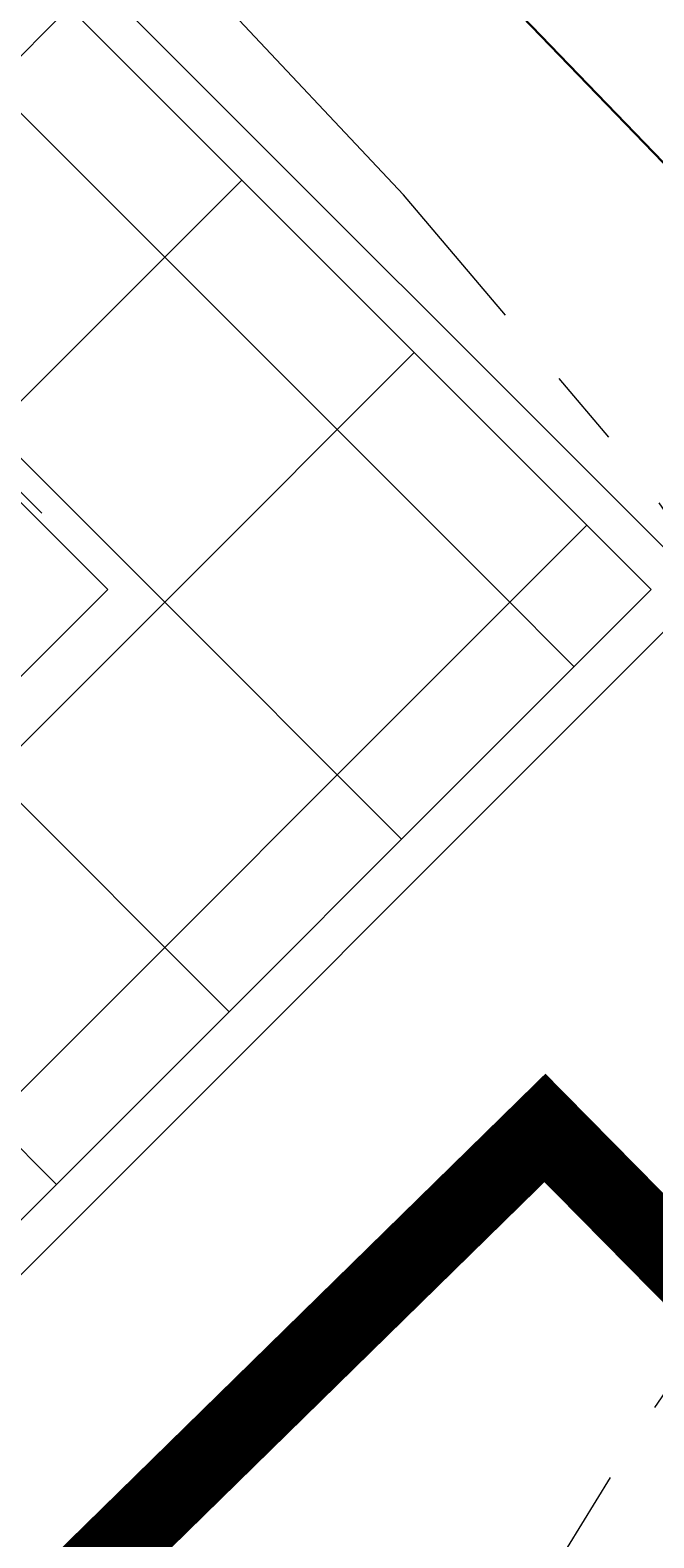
# Model space of a CAD drawing. Header units: millimetres. Extents: x -526943 to -525788, y -1144876 to -1129089.
# Tile 116 of 134: x -526839.205 to -526838.393, y -1129268.747 to -1129266.786. Entities that reach past the tile are written whole.
import ezdxf

# ---------------------------------------------------------------- set-up
doc = ezdxf.new("R2010")
doc.units = ezdxf.units.MM
doc.header["$LTSCALE"] = 12
doc.header["$PDMODE"] = 35
doc.header["$PDSIZE"] = -4
doc.linetypes.add('ACAD_ISO05W100', pattern=[33, 24, -3, 0, -3, 0, -3])
doc.linetypes.add('C_1', pattern=[0.6, 0.3, -0.3])
for name, color, linetype, lineweight in [('CKKANALIZACE_DESTOVA_PODZ', 4, 'KANALIZACE_DESTOVA_PODZ', 25), ('KN tlusta', 170, 'Continuous', 35), ('koty', 6, 'Continuous', 9), ('Objekt', 230, 'Continuous', 5), ('srafy', 6, 'Continuous', 5), ('text', 6, 'Continuous', 9), ('tlusta', 7, 'Continuous', 15)]:
    doc.layers.add(name, color=color, linetype=linetype, lineweight=lineweight)
doc.styles.add('laplan', font='txt', dxfattribs={"height": 0.002})
doc.linetypes.add('KANALIZACE_DESTOVA_PODZ', pattern='A,35,-15,[102,CADKON.SHX,S=5,R=0,X=0,Y=5],-5,[106,CADKON.SHX,S=5,R=0,X=10,Y=0],30,-15', length=100)
doc.dimstyles.new('laplan', dxfattribs={"dimscale": 0, "dimtxt": 0.002, "dimasz": 0.0015, "dimexe": 0.002, "dimexo": 0, "dimgap": 0.001, "dimtad": 1, "dimtoh": 1, "dimdec": 1, "dimrnd": 0.1, "dimzin": 1, "dimtxsty": 'laplan', "dimblk": 'OBLIQUE', "dimcen": 0.002, "dimclrd": 256, "dimclre": 256, "dimclrt": 256, "dimadec": 0, "dimazin": 0, "dimtfac": 1, "dimtdec": 1, "dimtmove": 1, "dimatfit": 2, "dimfxl": 0.0065, "dimfxlon": 1, "dimtfill": 1, "dimlwd": 13, "dimlwe": -1, "dimarcsym": 0})
pattern_1 = [(45, (14222.07462687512, 40500.85666748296), (-0.2245064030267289, 0.2245064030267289), []), (135, (14222.07462687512, 40500.85666748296), (-0.2245064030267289, -0.2245064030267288), [])]

# ---------------------------------------------------------------- blocks, each defined once
blk = doc.blocks.new('A$C12ac11e3')
at = {"layer": 'Objekt'}
blk.add_line((4000.903100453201, 6026.86827556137), (3082.932760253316, 6026.868275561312), dxfattribs=at)
blk.add_line((4000.903100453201, 6026.86827556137), (3082.932760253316, 6026.868275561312), dxfattribs=at)
blk = doc.blocks.new('_OBLIQUE')
at = {"color": 0, "linetype": 'ByBlock'}
blk.add_line((-0.5, -0.5), (0.5, 0.5), dxfattribs=at)
blk = doc.blocks.new('*D29')
at = {"layer": 'Defpoints', "color": 0, "lineweight": 5, "transparency": 16777216}
for p in [(-526838.2244633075, -1129262.165429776), (-526833.993432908, -1129266.41968075), (-526834.3832003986, -1129266.809448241)]:
    blk.add_point(p, dxfattribs=at)
at = {"layer": 'koty', "transparency": 16777216}
for p, q in [((-526838.2244633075, -1129262.165429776), (-526838.908683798, -1129262.849650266)), ((-526833.993432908, -1129266.41968075), (-526834.666043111, -1129267.092290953))]:
    blk.add_line(p, q, dxfattribs=at)
at = {"layer": 'koty', "lineweight": 13, "transparency": 16777216}
blk.add_line((-526838.6258410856, -1129262.566807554), (-526834.3832003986, -1129266.809448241), dxfattribs=at)
at = {"layer": 'koty', "lineweight": 13, "transparency": 16777216, "xscale": 0.3, "yscale": 0.3, "zscale": 0.3}
for p, rotation in [((-526838.6258410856, -1129262.566807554), 135), ((-526834.3832003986, -1129266.809448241), 315)]:
    blk.add_blockref('_OBLIQUE', p, dxfattribs=dict(at, rotation=rotation))
at = {"layer": 'koty', "lineweight": 5, "transparency": 16777216, "insert": (-526836.347644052, -1129264.228104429), "char_height": 0.4, "attachment_point": 5, "rotation": 315, "style": 'laplan', "bg_fill": 3, "box_fill_scale": 1.1, "bg_fill_color": 256, "bg_fill_true_color": 13158600, "bg_fill_transparency": 0}
blk.add_mtext('6,0', dxfattribs=at)
blk = doc.blocks.new('*D39')
at = {"layer": 'Defpoints', "color": 0, "lineweight": 5, "transparency": 16777216}
for p in [(-526848.1820884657, -1129254.401184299), (-526834.8794619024, -1129267.703810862), (-526835.833553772, -1129268.657902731)]:
    blk.add_point(p, dxfattribs=at)
at = {"layer": 'koty', "transparency": 16777216}
for p, q in [((-526848.2169415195, -1129254.436037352), (-526849.4190230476, -1129255.63811888)), ((-526834.9143149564, -1129267.738663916), (-526836.1163964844, -1129268.940745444))]:
    blk.add_line(p, q, dxfattribs=at)
at = {"layer": 'koty', "lineweight": 13, "transparency": 16777216}
blk.add_line((-526849.1361803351, -1129255.355276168), (-526835.833553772, -1129268.657902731), dxfattribs=at)
at = {"layer": 'koty', "lineweight": 13, "transparency": 16777216, "xscale": 0.3, "yscale": 0.3, "zscale": 0.3}
for p, rotation in [((-526849.1361803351, -1129255.355276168), 135), ((-526835.833553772, -1129268.657902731), 315)]:
    blk.add_blockref('_OBLIQUE', p, dxfattribs=dict(at, rotation=rotation))
at = {"layer": 'koty', "lineweight": 5, "transparency": 16777216, "insert": (-526842.1810131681, -1129261.702735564), "char_height": 0.4, "attachment_point": 5, "rotation": 315, "style": 'laplan', "bg_fill": 3, "box_fill_scale": 1.1, "bg_fill_color": 256, "bg_fill_true_color": 13158600, "bg_fill_transparency": 0}
blk.add_mtext('18,8', dxfattribs=at)
blk = doc.blocks.new('*D52')
at = {"layer": 'Defpoints', "color": 0, "lineweight": 5, "transparency": 16777216}
for p in [(-526845.8020727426, -1129252.021168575), (-526848.1820884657, -1129254.401184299), (-526834.8794619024, -1129267.703810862)]:
    blk.add_point(p, dxfattribs=at)
at = {"layer": 'koty', "transparency": 16777216}
for p, q in [((-526846.7213115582, -1129252.940407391), (-526845.5192300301, -1129251.738325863)), ((-526833.418684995, -1129266.243033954), (-526832.216603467, -1129265.040952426))]:
    blk.add_line(p, q, dxfattribs=at)
at = {"layer": 'koty', "lineweight": 13, "transparency": 16777216}
blk.add_line((-526832.4994461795, -1129265.323795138), (-526845.8020727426, -1129252.021168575), dxfattribs=at)
at = {"layer": 'koty', "lineweight": 13, "transparency": 16777216, "xscale": 0.3, "yscale": 0.3, "zscale": 0.3}
for p, rotation in [((-526845.8020727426, -1129252.021168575), 135), ((-526832.4994461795, -1129265.323795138), 315)]:
    blk.add_blockref('_OBLIQUE', p, dxfattribs=dict(at, rotation=rotation))
at = {"layer": 'koty', "lineweight": 5, "transparency": 16777216, "insert": (-526838.8469055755, -1129258.368627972), "char_height": 0.4, "attachment_point": 5, "rotation": 315, "style": 'laplan', "bg_fill": 3, "box_fill_scale": 1.1, "bg_fill_color": 256, "bg_fill_true_color": 13158600, "bg_fill_transparency": 0}
blk.add_mtext('18,8', dxfattribs=at)

msp = doc.modelspace()

# ---------------------------------------------------------------- linework, layer by layer
at = {"layer": 'KN tlusta', "linetype": 'Continuous'}
msp.add_lwpolyline([(-526858.1900000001, -1129286.41), (-526856.52, -1129288.13), (-526849.09, -1129280.63), (-526850.7, -1129279.06), (-526829.05, -1129257.85)], dxfattribs=at)

# ---------------------------------------------------------------- next in the draw order: texts
at = {"layer": 'text', "insert": (-526839.2453810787, -1129256.80176692), "char_height": 0.4, "width": 4.567592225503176, "attachment_point": 1, "style": 'laplan', "bg_fill": 3, "box_fill_scale": 1.1, "bg_fill_color": 256, "bg_fill_transparency": 0}
msp.add_mtext('\\pi0.1098;{\\H200x;PŘÍSTAVBA HALY}', dxfattribs=at)

# ---------------------------------------------------------------- next in the draw order: hatches: boundary and pattern name
at = {"layer": 'srafy', "transparency": 33554610}
h = msp.add_hatch(dxfattribs=at)
h.set_pattern_fill('ANSI37', color=230, scale=0.1)
h.set_pattern_definition(pattern_1)
h.paths.add_polyline_path([(-526840.5888643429, -1129266.028603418), (-526841.3543600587, -1129265.70121332), (-526842.461407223, -1129264.598501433), (-526841.886633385, -1129264.023727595), (-526838.3968333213, -1129267.513527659), (-526839.1039401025, -1129267.513527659)])
h = msp.add_hatch(dxfattribs=at)
h.set_pattern_fill('ANSI37', color=230, scale=0.1)
h.set_pattern_definition(pattern_1)
h.paths.add_polyline_path([(-526845.1971690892, -1129270.354065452), (-526845.4024130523, -1129270.322956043), (-526846.1992292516, -1129271.119772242), (-526844.6758484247, -1129272.643153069), (-526843.5560194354, -1129272.672713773), (-526838.3968333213, -1129267.513527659), (-526838.82109739, -1129267.513527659), (-526839.1047419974, -1129267.512725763), (-526843.4294021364, -1129271.838989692), (-526844.9143263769, -1129270.354065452)])

# ---------------------------------------------------------------- next in the draw order: linework, layer by layer
at = {"layer": 'CKKANALIZACE_DESTOVA_PODZ', "color": 20, "lineweight": 30, "ltscale": 0.002}
msp.add_lwpolyline([(-526847.8960350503, -1129254.687237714), (-526847.9372531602, -1129257.064945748), (-526842.4820509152, -1129262.712618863), (-526835.0402202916, -1129270.417012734), (-526834.2959642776, -1129270.431689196), (-526827.5307999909, -1129263.852384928), (-526826.7382447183, -1129263.868013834)], dxfattribs=at)
at = {"layer": 'Objekt'}
for p, q in [((-526838.3968333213, -1129267.513527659), (-526842.6202314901, -1129263.29012949)), ((-526838.3261226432, -1129267.513527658), (-526842.549520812, -1129263.290129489)), ((-526843.5560194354, -1129272.672713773), (-526838.3968333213, -1129267.513527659)), ((-526843.4871273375, -1129272.674532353), (-526838.3261226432, -1129267.513527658))]:
    msp.add_line(p, q, dxfattribs=at)
at = {"layer": 'Objekt', "linetype": 'C_1', "ltscale": 0.2, "const_width": 0.1}
msp.add_lwpolyline([(-526850.7049076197, -1129256.416846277), (-526843.9155159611, -1129263.506961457), (-526849.2919382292, -1129268.678903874), (-526844.1448750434, -1129273.710386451), (-526838.5351854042, -1129268.213836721), (-526834.741869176, -1129272.06), (-526831.6908012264, -1129269.133161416), (-526828.6949234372, -1129272.181662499), (-526822.1984618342, -1129265.882730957), (-526821.5267307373, -1129266.548997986), (-526817.278197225, -1129262.301898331), (-526833.6464218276, -1129244.352609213), (-526830.1829205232, -1129240.920203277), (-526834.1929148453, -1129236.637257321), (-526850.599415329, -1129252.608857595), (-526848.6609818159, -1129254.446922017)], close=True, dxfattribs=at)
at = {"layer": 'Objekt'}
msp.add_lwpolyline([(-526844.9143263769, -1129270.354065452), (-526843.4294021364, -1129271.838989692), (-526839.1039401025, -1129267.513527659), (-526840.5888643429, -1129266.028603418)], close=True, dxfattribs=at)

# ---------------------------------------------------------------- next in the draw order: block references
at = {"layer": 'Objekt', "xscale": 0.001, "yscale": 0.001, "zscale": 0.001, "rotation": 315}
msp.add_blockref('A$C12ac11e3', (-526846.2805199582, -1129268.846450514), dxfattribs=at)

# ---------------------------------------------------------------- next in the draw order: dimensions: what is measured, and where the dimension line sits
at = {"layer": 'koty', "lineweight": 5}
dim = msp.add_linear_dim(base=(-526834.3832003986, -1129266.809448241), p1=(-526838.2244633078, -1129262.165429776), p2=(-526833.993432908, -1129266.41968075), angle=135, dimstyle='laplan', dxfattribs=at)
dim.commit()
dim.dimension.update_dxf_attribs({"geometry": '*D29', "text_midpoint": (-526836.6514979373, -1129264.531958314), "dimtype": 160})

# ---------------------------------------------------------------- next in the draw order: dimensions: what is measured, and where the dimension line sits
dim = msp.add_aligned_dim(p1=(-526848.1820884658, -1129254.401184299), p2=(-526834.8794619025, -1129267.703810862), distance=-1.3492896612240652, dimstyle='laplan', dxfattribs=at)
dim.commit()
dim.dimension.update_dxf_attribs({"geometry": '*D39', "text_midpoint": (-526842.1810131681, -1129261.702735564)})

# ---------------------------------------------------------------- next in the draw order: dimensions: what is measured, and where the dimension line sits
dim = msp.add_aligned_dim(p1=(-526834.8794619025, -1129267.703810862), p2=(-526848.1820884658, -1129254.401184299), distance=-3.3658505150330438, dimstyle='laplan', dxfattribs=at)
dim.commit()
dim.dimension.update_dxf_attribs({"geometry": '*D52', "text_midpoint": (-526838.8469055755, -1129258.368627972)})

# ---------------------------------------------------------------- next in the draw order: linework, layer by layer
at = {"layer": 'tlusta', "color": 1, "linetype": 'ACAD_ISO05W100', "ltscale": 0.003}
msp.add_lwpolyline([(-526839.9992004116, -1129265.638191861), (-526838.7194428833, -1129267.000060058, -0.414213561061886), (-526838.9193576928, -1129273.431625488), (-526840.017841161, -1129274.463878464, -0.4142135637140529), (-526846.4494066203, -1129274.263963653), (-526847.729164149, -1129272.902095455, -0.414213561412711), (-526847.5292493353, -1129266.470530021), (-526846.4307658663, -1129265.438277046, -0.4142135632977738)], format="xyb", close=True, dxfattribs=at)
msp.add_lwpolyline([(-526836.1283551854, -1129266.281746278), (-526837.5665731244, -1129267.604134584, 0.4248812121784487), (-526837.7446624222, -1129275.08812289), (-526836.8695430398, -1129275.973186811, 0.4043092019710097), (-526829.6433059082, -1129276.136646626), (-526827.58874439, -1129274.238623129)], format="xyb", dxfattribs=at)

doc.saveas('drawing.dxf')
